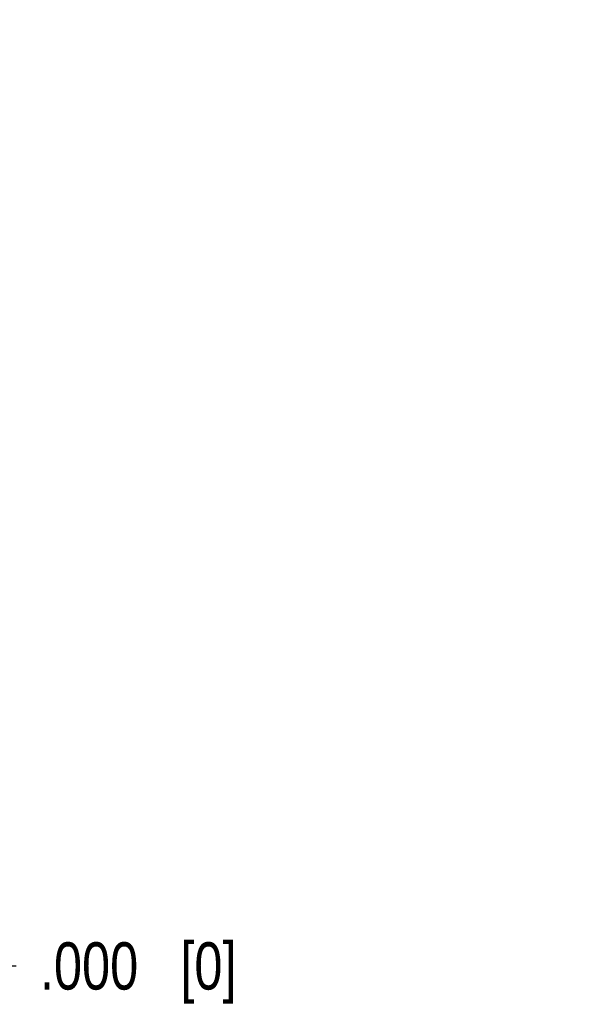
# Model space of a CAD drawing. Header units: inches. Extents: x 0 to 22, y 0 to 17.
# Tile 27 of 30: x 17.3 to 18.8, y 6.4 to 9. Entities that reach past the tile are written whole.
import ezdxf

# ---------------------------------------------------------------- set-up
doc = ezdxf.new("R2010")
doc.units = ezdxf.units.IN
doc.header["$LTSCALE"] = 1.21
doc.header["$MEASUREMENT"] = 0
doc.layers.get('0').update_dxf_attribs({"linetype": 'CONTINUOUS'})
doc.layers.add('DIMENSIONS', color=7, linetype='CONTINUOUS')
doc.styles.get("Standard").update_dxf_attribs({"font": 'txt', "width": 0.8})
doc.dimstyles.new('DIMSTYLE_2', dxfattribs={"dimtxt": 0.125, "dimasz": 0.18, "dimexe": 0.18, "dimexo": 0.0625, "dimgap": 0.09, "dimtad": 0, "dimtih": 1, "dimtoh": 1, "dimdec": 3, "dimzin": 4, "dimdsep": 46, "dimtxsty": 'STANDARD', "dimblk": '_FILLED', "dimblk1": '_FILLED', "dimblk2": '_FILLED', "dimcen": 0.09, "dimadec": 0, "dimazin": 0, "dimtp": 0.01, "dimtm": 0.01, "dimtfac": 1, "dimtdec": 3, "dimtofl": 0, "dimtmove": 0, "dimatfit": 3, "dimldrblk": '_FILLED', "dimfxl": 1, "dimtolj": 1, "dimtzin": 4, "dimarcsym": 0})

# ---------------------------------------------------------------- blocks, each defined once
blk = doc.blocks.new('*D14')
at = {"layer": 'DIMENSIONS', "color": 2, "linetype": 'CONTINUOUS'}
blk.add_line((16.1917, 11.3165), (17.3386, 11.3165), dxfattribs=at)
at = {"layer": 'DIMENSIONS', "color": 2, "linetype": 'CONTINUOUS', "insert": (17.4011, 11.379), "char_height": 0.125, "width": 1.425, "attachment_point": 1, "line_spacing_factor": 0.9}
blk.add_mtext('4.822{\\Ftxt.shx;\\W1.000000;\\H0.125000; }[122.48]', dxfattribs=at)
blk = doc.blocks.new('_FILLED')
at = {"color": 0, "linetype": 'BYBLOCK'}
blk.add_solid([(0, 0), (-1, 0.174), (-1, -0.174)], dxfattribs=at)
blk = doc.blocks.new('*D15')
at = {"layer": 'DIMENSIONS', "color": 2, "linetype": 'CONTINUOUS'}
blk.add_line((16.6937, 6.4945), (17.3386, 6.4945), dxfattribs=at)
at = {"layer": 'DIMENSIONS', "color": 2, "linetype": 'CONTINUOUS', "insert": (17.4011, 6.557), "char_height": 0.125, "width": 0.825, "attachment_point": 1, "line_spacing_factor": 0.9}
blk.add_mtext('.000{\\Ftxt.shx;\\W1.000000;\\H0.125000; }[0]', dxfattribs=at)

msp = doc.modelspace()

# ---------------------------------------------------------------- dimensions: what is measured, and where the dimension line sits
at = {"layer": 'DIMENSIONS', "color": 2, "linetype": 'CONTINUOUS'}
for feature_location, offset, origin, picture, middle in [((16.1917, 11.3165), (1.1469, 0), (16.6312, 6.4945), '*D14', (18.1136, 11.3165)), ((16.6937259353, 6.4944915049), (0.6449, 0), (16.6312259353, 6.4944915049), '*D15', (17.8136259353, 6.4944915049))]:
    dim = msp.add_ordinate_dim(feature_location=feature_location, offset=offset, dtype=0, origin=origin, dimstyle='DIMSTYLE_2', dxfattribs=at)
    dim.commit()
    dim.dimension.update_dxf_attribs({"geometry": picture, "text_midpoint": middle})

doc.saveas('drawing.dxf')
